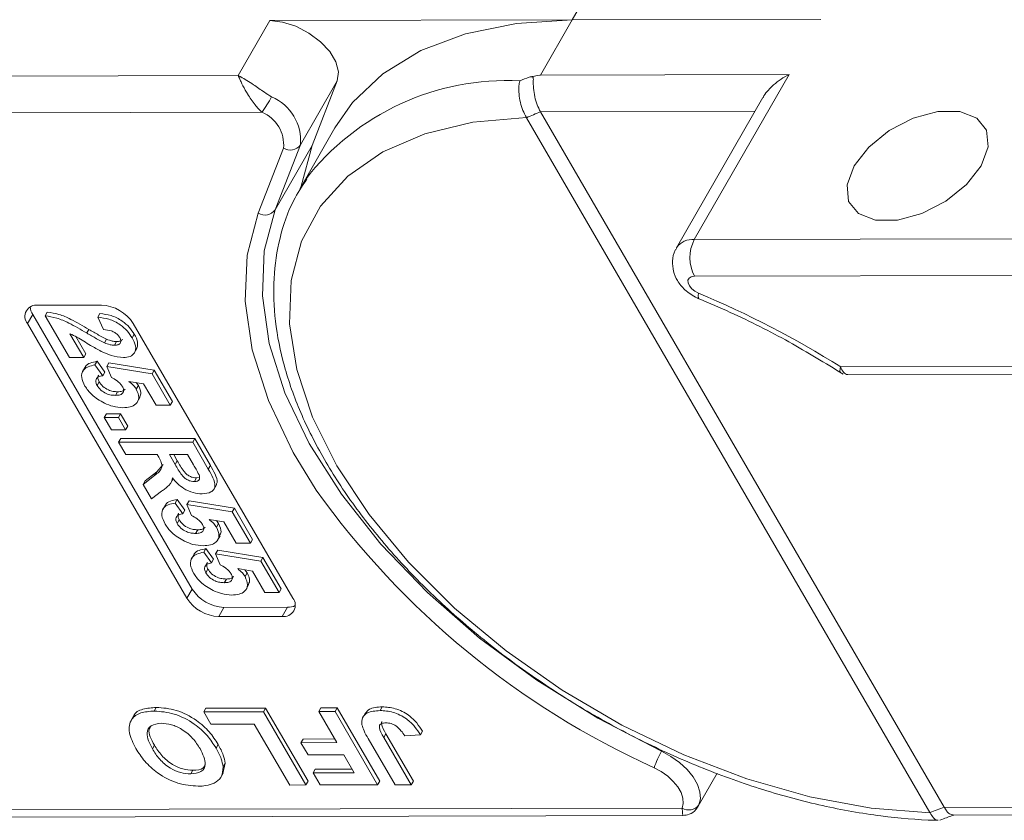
# Model space of a CAD drawing. Header units: millimetres. Extents: x 2517 to 3439, y -761 to -109.
# Tile 47 of 49: x 3270 to 3300, y -296 to -271. Entities that reach past the tile are written whole.
import ezdxf

# ---------------------------------------------------------------- set-up
doc = ezdxf.new("R2010")
doc.units = ezdxf.units.MM

msp = doc.modelspace()

# ---------------------------------------------------------------- linework, layer by layer
at = {"color": 7, "linetype": 'Continuous', "lineweight": 15}
for p, q in [((3286.608, -271.326), (3287.747, -269.343)), ((3277.289, -271.346), (3276.313, -273.045)), ((3277.289, -271.346), (3286.608, -271.326)), ((3285.632, -273.025), (3286.608, -271.326)), ((3294.285, -271.309), (3286.608, -271.326)), ((3276.313, -273.045), (3255.586, -273.091)), ((3285.632, -273.025), (3293.309, -273.008)), ((3293.309, -273.008), (3290.38, -278.105)), ((3278.228, -275.183), (3279.367, -273.2)), ((3278.588, -275.203), (3279.367, -273.2)), ((3292.493, -273.722), (3289.832, -278.355)), ((3255.588, -274.223), (3277.045, -274.175)), ((3292.252, -274.141), (3285.635, -274.156)), ((3285.635, -274.156), (3285.637, -274.16)), ((3298.09, -295.623), (3285.637, -274.16)), ((3285.207, -274.342), (3285.2, -274.331)), ((3297.647, -295.781), (3285.207, -274.342)), ((3279.292, -274.655), (3278.218, -276.524)), ((3277.71, -275.285), (3276.931, -277.288)), ((3277.449, -277.186), (3278.228, -275.183)), ((3278.588, -275.203), (3277.449, -277.186)), ((3278.256, -276.457), (3278.588, -275.203)), ((3278.218, -276.524), (3278.383, -276.256)), ((3290.38, -278.105), (3311.967, -278.057)), ((3311.97, -279.188), (3290.383, -279.236)), ((3270.135, -280.131), (3272.094, -280.126)), ((3269.972, -280.414), (3269.809, -280.697)), ((3274.89, -288.889), (3269.972, -280.414)), ((3270.355, -280.454), (3270.42, -280.34)), ((3271.105, -281.747), (3270.355, -280.454)), ((3271.981, -280.501), (3272.046, -280.388)), ((3272.158, -280.881), (3271.981, -280.501)), ((3274.727, -289.172), (3269.809, -280.697)), ((3271.637, -280.986), (3271.702, -280.873)), ((3273.075, -280.69), (3277.993, -289.165)), ((3271.118, -281.011), (3271.545, -281.746)), ((3271.3, -281.098), (3271.61, -281.632)), ((3272.182, -281.288), (3272.247, -281.175)), ((3272.49, -281.363), (3272.555, -281.25)), ((3273.039, -281.135), (3273.104, -281.021)), ((3273.104, -281.607), (3273.185, -281.465)), ((3271.545, -281.746), (3271.105, -281.747)), ((3271.545, -281.746), (3271.61, -281.632)), ((3271.593, -282.036), (3271.512, -282.178)), ((3271.892, -281.973), (3271.957, -281.86)), ((3271.892, -281.973), (3272.132, -282.303)), ((3271.957, -281.86), (3272.197, -282.19)), ((3272.259, -282.023), (3272.324, -281.91)), ((3272.398, -282.355), (3272.259, -282.023)), ((3272.259, -282.023), (3273.656, -282.249)), ((3272.324, -281.91), (3273.721, -282.135)), ((3273.656, -282.249), (3273.721, -282.135)), ((3273.721, -282.135), (3274.28, -283.099)), ((3294.895, -282.031), (3311.982, -281.993)), ((3272.132, -282.303), (3272.197, -282.19)), ((3273.656, -282.249), (3274.215, -283.212)), ((3295.117, -282.265), (3311.847, -282.228)), ((3271.956, -282.605), (3272.021, -282.492)), ((3273.394, -282.555), (3272.94, -282.478)), ((3273.164, -282.516), (3273.233, -282.609)), ((3273.168, -282.722), (3273.233, -282.609)), ((3273.776, -283.213), (3273.394, -282.555)), ((3272.526, -282.911), (3272.591, -282.798)), ((3273.197, -283.123), (3273.279, -282.981)), ((3274.215, -283.212), (3273.776, -283.213)), ((3274.215, -283.212), (3274.28, -283.099)), ((3272.179, -283.597), (3272.244, -283.484)), ((3272.179, -283.597), (3272.619, -283.596)), ((3272.4, -283.978), (3272.179, -283.597)), ((3272.244, -283.484), (3272.684, -283.483)), ((3272.619, -283.596), (3272.684, -283.483)), ((3272.619, -283.596), (3272.839, -283.977)), ((3272.684, -283.483), (3272.904, -283.863)), ((3272.839, -283.977), (3272.4, -283.978)), ((3272.839, -283.977), (3272.904, -283.863)), ((3272.62, -284.358), (3272.685, -284.245)), ((3272.685, -284.245), (3274.972, -284.24)), ((3274.907, -284.353), (3274.972, -284.24)), ((3274.972, -284.24), (3275.453, -285.07)), ((3272.62, -284.358), (3274.907, -284.353)), ((3272.841, -284.738), (3272.62, -284.358)), ((3274.907, -284.353), (3275.388, -285.183)), ((3273.808, -284.736), (3272.841, -284.738)), ((3273.858, -284.821), (3273.808, -284.736)), ((3274.746, -284.734), (3274.189, -284.735)), ((3274.189, -284.735), (3274.367, -285.041)), ((3274.32, -284.735), (3274.432, -284.928)), ((3274.934, -285.057), (3274.746, -284.734)), ((3273.798, -285.267), (3273.991, -285.04)), ((3274.367, -285.041), (3274.432, -284.928)), ((3275.388, -285.183), (3275.453, -285.07)), ((3273.378, -285.663), (3273.733, -285.38)), ((3273.443, -285.55), (3273.798, -285.267)), ((3273.733, -285.38), (3273.798, -285.267)), ((3274.222, -285.629), (3274.304, -285.488)), ((3274.959, -285.571), (3275.024, -285.458)), ((3275.024, -285.458), (3275.082, -285.448)), ((3273.378, -285.663), (3273.443, -285.55)), ((3273.635, -286.107), (3273.378, -285.663)), ((3275.558, -285.812), (3275.639, -285.671)), ((3273.949, -285.867), (3273.635, -286.107)), ((3274.065, -286.296), (3273.983, -286.437)), ((3274.363, -286.233), (3274.428, -286.119)), ((3274.363, -286.233), (3274.604, -286.562)), ((3274.428, -286.119), (3274.669, -286.449)), ((3274.73, -286.283), (3274.795, -286.169)), ((3274.869, -286.615), (3274.73, -286.283)), ((3274.73, -286.283), (3276.128, -286.508)), ((3274.795, -286.169), (3276.193, -286.395)), ((3276.128, -286.508), (3276.193, -286.395)), ((3276.193, -286.395), (3276.752, -287.358)), ((3274.604, -286.562), (3274.669, -286.449)), ((3276.128, -286.508), (3276.687, -287.471)), ((3274.427, -286.865), (3274.492, -286.751)), ((3275.865, -286.814), (3275.412, -286.737)), ((3275.636, -286.775), (3275.704, -286.868)), ((3275.639, -286.981), (3275.704, -286.868)), ((3276.247, -287.472), (3275.865, -286.814)), ((3274.997, -287.17), (3275.063, -287.057)), ((3275.669, -287.382), (3275.75, -287.241)), ((3276.687, -287.471), (3276.247, -287.472)), ((3276.687, -287.471), (3276.752, -287.358)), ((3274.947, -287.817), (3274.866, -287.958)), ((3275.246, -287.754), (3275.311, -287.641)), ((3275.246, -287.754), (3275.486, -288.083)), ((3275.311, -287.641), (3275.551, -287.97)), ((3275.613, -287.804), (3275.678, -287.69)), ((3275.752, -288.136), (3275.613, -287.804)), ((3275.613, -287.804), (3277.01, -288.029)), ((3275.678, -287.69), (3277.075, -287.916)), ((3277.01, -288.029), (3277.075, -287.916)), ((3277.075, -287.916), (3277.634, -288.879)), ((3275.486, -288.083), (3275.551, -287.97)), ((3277.01, -288.029), (3277.569, -288.993)), ((3275.31, -288.386), (3275.375, -288.273)), ((3276.748, -288.335), (3276.295, -288.258)), ((3276.518, -288.296), (3276.587, -288.389)), ((3276.522, -288.502), (3276.587, -288.389)), ((3277.13, -288.994), (3276.748, -288.335)), ((3275.88, -288.692), (3275.945, -288.578)), ((3276.551, -288.903), (3276.633, -288.762)), ((3274.89, -288.889), (3274.727, -289.172)), ((3277.569, -288.993), (3277.13, -288.994)), ((3277.569, -288.993), (3277.634, -288.879)), ((3277.83, -289.448), (3275.871, -289.453)), ((3277.83, -289.448), (3277.668, -289.731)), ((3275.871, -289.453), (3275.708, -289.736)), ((3277.668, -289.731), (3275.708, -289.736)), ((3273.72, -292.653), (3273.785, -292.54)), ((3275.247, -292.679), (3275.312, -292.565)), ((3275.247, -292.679), (3277.09, -292.674)), ((3275.466, -293.055), (3275.247, -292.679)), ((3275.312, -292.565), (3277.155, -292.561)), ((3277.09, -292.674), (3277.155, -292.561)), ((3277.09, -292.674), (3278.401, -294.934)), ((3277.155, -292.561), (3278.466, -294.821)), ((3278.798, -292.671), (3278.863, -292.557)), ((3278.798, -292.671), (3279.3, -292.67)), ((3279.353, -293.627), (3278.798, -292.671)), ((3278.863, -292.557), (3279.365, -292.556)), ((3279.3, -292.67), (3279.365, -292.556)), ((3279.3, -292.67), (3280.612, -294.93)), ((3279.365, -292.556), (3280.677, -294.816)), ((3280.233, -292.71), (3280.151, -292.852)), ((3280.687, -292.637), (3280.752, -292.524)), ((3273.083, -292.813), (3273.001, -292.955)), ((3276.806, -293.052), (3275.466, -293.055)), ((3277.899, -294.936), (3276.806, -293.052)), ((3280.801, -293.465), (3280.866, -293.351)), ((3280.866, -293.351), (3281.715, -294.814)), ((3281.931, -293.389), (3281.446, -293.419)), ((3281.931, -293.389), (3281.997, -293.276)), ((3275.627, -293.796), (3275.692, -293.682)), ((3278.247, -293.629), (3278.312, -293.516)), ((3278.247, -293.629), (3279.353, -293.627)), ((3278.466, -294.006), (3278.247, -293.629)), ((3278.312, -293.516), (3279.287, -293.514)), ((3281.148, -294.928), (3280.321, -293.504)), ((3280.801, -293.465), (3281.65, -294.927)), ((3273.663, -293.821), (3273.728, -293.708)), ((3279.571, -294.003), (3278.466, -294.006)), ((3279.891, -294.554), (3279.571, -294.003)), ((3275.909, -294.257), (3275.837, -294.584)), ((3275.844, -294.37), (3275.909, -294.257)), ((3274.847, -294.594), (3274.912, -294.481)), ((3275.765, -294.712), (3275.847, -294.57)), ((3278.618, -294.557), (3278.683, -294.444)), ((3278.618, -294.557), (3279.891, -294.554)), ((3278.836, -294.934), (3278.618, -294.557)), ((3278.683, -294.444), (3279.825, -294.441)), ((3290.5, -295.589), (3291.084, -294.572)), ((3278.401, -294.934), (3278.466, -294.821)), ((3280.612, -294.93), (3280.677, -294.816)), ((3281.65, -294.927), (3281.715, -294.814)), ((3278.401, -294.934), (3277.899, -294.936)), ((3280.612, -294.93), (3278.836, -294.934)), ((3281.65, -294.927), (3281.148, -294.928)), ((3290.005, -295.644), (3268.046, -295.693)), ((3297.653, -295.793), (3297.647, -295.781)), ((3298.09, -295.623), (3298.093, -295.626)), ((3298.093, -295.626), (3304.057, -295.613)), ((3268.374, -295.927), (3290.024, -295.879)), ((3298.36, -295.86), (3303.922, -295.848))]:
    msp.add_line(p, q, dxfattribs=at)
at = {"color": 7, "linetype": 'Continuous', "lineweight": 15, "flags": 128}
for points in [[(3279.367, -273.2), (3279.404, -272.929), (3279.325, -272.621), (3279.136, -272.302), (3278.851, -271.996), (3278.494, -271.729), (3278.093, -271.522), (3277.681, -271.391), (3277.289, -271.346)], [(3286.608, -271.326), (3284.891, -271.435), (3283.327, -271.752), (3281.947, -272.273), (3280.775, -272.986), (3279.835, -273.878), (3279.292, -274.655)], [(3295.307, -275.831), (3295.091, -276.412), (3295.138, -276.923), (3295.441, -277.301), (3295.965, -277.501), (3296.645, -277.5), (3297.401, -277.296), (3298.14, -276.916), (3298.774, -276.404), (3299.226, -275.823), (3299.441, -275.242), (3299.395, -274.732), (3299.091, -274.354), (3298.568, -274.153), (3297.887, -274.155), (3297.132, -274.358), (3296.393, -274.738), (3295.759, -275.25), (3295.307, -275.831)], [(3285.2, -274.331), (3283.553, -274.481), (3282.068, -274.839), (3280.773, -275.399), (3279.695, -276.148), (3278.854, -277.072), (3278.266, -278.154), (3277.944, -279.371), (3277.894, -280.7), (3278.116, -282.114), (3278.606, -283.587), (3279.356, -285.089), (3280.349, -286.59), (3281.566, -288.061), (3282.984, -289.473), (3284.575, -290.798), (3286.307, -292.011), (3288.146, -293.087), (3290.056, -294.005), (3292, -294.747), (3293.94, -295.299), (3295.836, -295.65), (3297.653, -295.793)], [(3276.931, -277.288), (3276.589, -278.587), (3276.527, -280.003), (3276.746, -281.507), (3277.242, -283.074), (3278.006, -284.674), (3278.717, -285.834)], [(3289.369, -293.892), (3287.402, -292.872), (3285.52, -291.7), (3283.757, -290.398), (3282.146, -288.991), (3280.715, -287.503), (3279.492, -285.962), (3278.499, -284.396), (3277.753, -282.834), (3277.269, -281.305), (3277.055, -279.836), (3277.115, -278.454), (3277.449, -277.186)], [(3290.51, -279.758), (3290.397, -279.698), (3290.299, -279.619), (3290.227, -279.531), (3290.187, -279.441), (3290.185, -279.359), (3290.219, -279.293), (3290.288, -279.251), (3290.383, -279.236)], [(3290.51, -279.758), (3290.502, -279.84), (3290.507, -279.897), (3290.524, -279.928), (3290.529, -279.93)], [(3289.369, -293.892), (3289.659, -294.05), (3289.926, -294.24), (3290.158, -294.455), (3290.345, -294.683), (3290.479, -294.917), (3290.555, -295.146), (3290.569, -295.359), (3290.52, -295.549)], [(3289.141, -294.402), (3289.359, -294.52), (3289.559, -294.663), (3289.733, -294.824), (3289.873, -294.995), (3289.974, -295.17), (3290.031, -295.342), (3290.041, -295.502), (3290.005, -295.644)]]:
    msp.add_lwpolyline(points, dxfattribs=at)
at = {"color": 7, "linetype": 'Continuous', "lineweight": 15}
for centre, radius, start, end in [((3284.606, -281.052), 7.857, 87.1317, 142.3744), ((3271.299, -270.232), 6.969, 325.5444, 330.1305), ((3276.779, -275.045), 1.455, 354.5664, 67.2376), ((3276.623, -275.181), 1.091, 354.5664, 67.2376), ((3277.913, -274.951), 0.391, 238.5972, 323.7029), ((3277.134, -276.954), 0.391, 238.5972, 323.7029), ((3290.311, -278.682), 0.581, 83.1821, 145.5728), ((3291.473, -278.668), 1.229, 152.7297, 207.5188), ((3279.221, -306.894), 29.391, 57.7723, 67.413), ((3270.08, -280.476), 0.349, 80.921, 219.3383), ((3270.403, -280.142), 0.51, 184.4162, 212.2288), ((3272.041, -281.355), 1.229, 32.7297, 87.5188), ((3299.848, -270.748), 25.964, 215.5235, 245.6452), ((3275.924, -288.224), 1.229, 212.7297, 267.5188), ((3275.761, -288.507), 1.229, 212.7297, 267.5188), ((3277.723, -289.386), 0.349, 260.921, 39.3383), ((3277.848, -288.939), 0.51, 268.0228, 295.8286), ((3291.754, -295.262), 2.751, 150.1208, 161.7639), ((3290.212, -295.322), 0.383, 237.2666, 323.7036)]:
    msp.add_arc(centre, radius, start, end, dxfattribs=at)
for centre, major_axis, ratio, start_param, end_param in [((3292.239, -284.237), (17.725, 3.323), 0.703772, 1.838917, 1.85659), ((3292.284, -284.727), (16.947, 3.779), 0.697943, 1.814389, 1.84176), ((3292.284, -284.727), (16.947, 3.779), 0.697943, 4.875973, 4.903344)]:
    msp.add_ellipse(centre, major_axis=major_axis, ratio=ratio, start_param=start_param, end_param=end_param, dxfattribs=at)
for points, knots in [([(3276.313, -273.045), (3276.314, -273.046), (3276.32, -273.049), (3276.339, -273.058), (3276.363, -273.07), (3276.501, -273.142), (3276.737, -273.291), (3277.069, -273.526), (3277.267, -273.654), (3277.342, -273.703)], [0, 0, 0, 0, 0.005088, 0.020369, 0.070807, 0.089086, 0.500311, 0.809226, 1, 1, 1, 1]), ([(3277.045, -274.175), (3277.009, -274.14), (3276.935, -274.069), (3276.823, -273.936), (3276.708, -273.781), (3276.624, -273.65), (3276.524, -273.482), (3276.444, -273.332), (3276.378, -273.194), (3276.351, -273.134), (3276.337, -273.101), (3276.329, -273.082), (3276.322, -273.067), (3276.318, -273.057), (3276.315, -273.052), (3276.314, -273.048), (3276.313, -273.046), (3276.313, -273.045)], [0, 0, 0, 0, 0.101029, 0.204946, 0.337168, 0.474297, 0.5162, 0.743651, 0.85309, 0.914248, 0.93217, 0.960137, 0.976545, 0.986194, 0.994698, 0.995932, 1, 1, 1, 1]), ([(3285.289, -273.089), (3285.396, -273.068), (3285.51, -273.046), (3285.625, -273.026), (3285.632, -273.025)], [0, 0, 0, 0, 0.94198, 1, 1, 1, 1]), ([(3293.309, -273.008), (3293.307, -273.009), (3293.219, -273.053), (3293.05, -273.152), (3292.835, -273.315), (3292.661, -273.49), (3292.544, -273.624), (3292.508, -273.706), (3292.5, -273.725)], [0, 0, 0, 0, 0.005387, 0.256651, 0.513735, 0.721935, 0.935345, 1, 1, 1, 1]), ([(3284.999, -273.206), (3284.998, -273.207), (3284.985, -273.254), (3284.965, -273.378), (3284.966, -273.605), (3285.009, -273.87), (3285.088, -274.127), (3285.162, -274.263), (3285.2, -274.331)], [0, 0, 0, 0, 0.0057799, 0.1637764, 0.3793246, 0.5883639, 0.7941222, 1, 1, 1, 1]), ([(3285.289, -273.089), (3285.311, -273.085), (3285.343, -273.079), (3285.382, -273.078), (3285.401, -273.087), (3285.412, -273.105), (3285.415, -273.139), (3285.413, -273.241), (3285.413, -273.428), (3285.455, -273.694), (3285.528, -273.952), (3285.599, -274.088), (3285.635, -274.156)], [0, 0, 0, 0, 0.055733, 0.084124, 0.103153, 0.122049, 0.158109, 0.20608, 0.410942, 0.609388, 0.804636, 1, 1, 1, 1]), ([(3278.425, -276.244), (3278.281, -276.46), (3277.912, -277.014), (3277.569, -278.047), (3277.376, -279.294), (3277.423, -280.622), (3277.699, -282.01), (3278.205, -283.441), (3278.934, -284.891), (3279.875, -286.335), (3281.008, -287.749), (3282.316, -289.11), (3283.777, -290.397), (3285.366, -291.591), (3287.06, -292.675), (3288.832, -293.631), (3290.654, -294.446), (3292.5, -295.105), (3294.341, -295.6), (3296.115, -295.91), (3297.293, -296.013), (3297.865, -296.023), (3297.902, -296.024)], [0, 0, 0, 0, 0.032948, 0.084626, 0.136361, 0.188637, 0.241669, 0.295356, 0.349443, 0.403696, 0.457945, 0.512136, 0.566263, 0.620337, 0.674379, 0.728415, 0.782466, 0.836555, 0.890706, 0.944946, 0.996431, 1, 1, 1, 1]), ([(3289.842, -278.36), (3289.825, -278.383), (3289.737, -278.498), (3289.695, -278.758), (3289.723, -279.083), (3289.856, -279.39), (3290.097, -279.682), (3290.348, -279.852), (3290.507, -279.921), (3290.529, -279.93)], [0, 0, 0, 0, 0.044462, 0.223663, 0.386177, 0.550689, 0.736549, 0.964805, 1, 1, 1, 1]), ([(3290.529, -279.93), (3290.85, -280.068), (3291.785, -280.469), (3293.288, -281.224), (3294.419, -281.916), (3294.972, -282.255)], [0, 0, 0, 0, 0.210903, 0.614122, 1, 1, 1, 1]), ([(3270.355, -280.454), (3270.474, -280.472), (3270.713, -280.509), (3271.156, -280.705), (3271.455, -280.879), (3271.637, -280.986)], [0, 0, 0, 0, 0.279551, 0.559332, 1, 1, 1, 1]), ([(3270.42, -280.34), (3270.539, -280.359), (3270.778, -280.395), (3271.221, -280.591), (3271.52, -280.766), (3271.702, -280.873)], [0, 0, 0, 0, 0.279551, 0.559332, 1, 1, 1, 1]), ([(3271.981, -280.501), (3272.094, -280.514), (3272.318, -280.541), (3272.656, -280.703), (3272.898, -280.92), (3272.992, -281.063), (3273.039, -281.135)], [0, 0, 0, 0, 0.280752, 0.55897, 0.779275, 1, 1, 1, 1]), ([(3272.046, -280.388), (3272.159, -280.401), (3272.384, -280.427), (3272.721, -280.59), (3272.963, -280.807), (3273.057, -280.95), (3273.104, -281.021)], [0, 0, 0, 0, 0.280752, 0.55897, 0.779275, 1, 1, 1, 1]), ([(3271.702, -280.873), (3271.802, -280.933), (3271.981, -281.039), (3272.166, -281.133), (3272.247, -281.175)], [0, 0, 0, 0, 0.560235, 1, 1, 1, 1]), ([(3272.654, -281.128), (3272.635, -281.1), (3272.599, -281.045), (3272.508, -280.97), (3272.352, -280.897), (3272.238, -280.888), (3272.158, -280.881)], [0, 0, 0, 0, 0.187236, 0.374084, 0.560696, 1, 1, 1, 1]), ([(3272.085, -281.552), (3271.974, -281.492), (3271.792, -281.393), (3271.547, -281.241), (3271.339, -281.111), (3271.192, -281.044), (3271.118, -281.011)], [0, 0, 0, 0, 0.339985, 0.560186, 0.78038, 1, 1, 1, 1]), ([(3271.637, -280.986), (3271.737, -281.046), (3271.916, -281.152), (3272.1, -281.247), (3272.182, -281.288)], [0, 0, 0, 0, 0.560235, 1, 1, 1, 1]), ([(3272.247, -281.175), (3272.306, -281.198), (3272.413, -281.239), (3272.511, -281.246), (3272.555, -281.25)], [0, 0, 0, 0, 0.560117, 1, 1, 1, 1]), ([(3272.49, -281.363), (3272.532, -281.361), (3272.615, -281.356), (3272.69, -281.3), (3272.698, -281.215), (3272.668, -281.157), (3272.654, -281.128)], [0, 0, 0, 0, 0.280664, 0.559461, 0.779366, 1, 1, 1, 1]), ([(3272.555, -281.25), (3272.598, -281.248), (3272.681, -281.245), (3272.722, -281.201), (3272.742, -281.18)], [0, 0, 0, 0, 0.520649, 1, 1, 1, 1]), ([(3273.039, -281.135), (3273.082, -281.22), (3273.169, -281.391), (3273.135, -281.598), (3272.991, -281.724), (3272.843, -281.737), (3272.769, -281.743)], [0, 0, 0, 0, 0.280568, 0.55975, 0.779795, 1, 1, 1, 1]), ([(3273.104, -281.021), (3273.15, -281.108), (3273.239, -281.278), (3273.196, -281.413), (3273.174, -281.478)], [0, 0, 0, 0, 0.511088, 1, 1, 1, 1]), ([(3272.769, -281.743), (3272.644, -281.73), (3272.42, -281.707), (3272.188, -281.6), (3272.085, -281.552)], [0, 0, 0, 0, 0.558458, 1, 1, 1, 1]), ([(3272.182, -281.288), (3272.241, -281.311), (3272.347, -281.352), (3272.446, -281.36), (3272.49, -281.363)], [0, 0, 0, 0, 0.560117, 1, 1, 1, 1]), ([(3271.584, -282.622), (3271.54, -282.531), (3271.452, -282.349), (3271.51, -282.137), (3271.671, -282.013), (3271.818, -281.987), (3271.892, -281.973)], [0, 0, 0, 0, 0.279948, 0.559031, 0.779331, 1, 1, 1, 1]), ([(3271.595, -282.055), (3271.597, -282.044), (3271.611, -281.974), (3271.743, -281.903), (3271.885, -281.874), (3271.957, -281.86)], [0, 0, 0, 0, 0.083502, 0.541367, 1, 1, 1, 1]), ([(3294.887, -282.186), (3294.88, -282.183), (3294.862, -282.173), (3294.879, -282.09), (3294.895, -282.032), (3294.895, -282.031)], [0, 0, 0, 0, 0.397526, 0.989199, 1, 1, 1, 1]), ([(3294.895, -282.031), (3294.895, -282.033), (3294.918, -282.103), (3294.978, -282.211), (3295.062, -282.275), (3295.112, -282.263), (3295.117, -282.262)], [0, 0, 0, 0, 0.008584, 0.478951, 0.95393, 1, 1, 1, 1]), ([(3272.132, -282.303), (3272.087, -282.311), (3271.996, -282.328), (3271.926, -282.405), (3271.908, -282.502), (3271.94, -282.571), (3271.956, -282.605)], [0, 0, 0, 0, 0.2802995, 0.5599611, 0.7800424, 1, 1, 1, 1]), ([(3272.007, -282.292), (3272.003, -282.296), (3271.978, -282.319), (3271.975, -282.39), (3272.006, -282.458), (3272.021, -282.492)], [0, 0, 0, 0, 0.083768, 0.542013, 1, 1, 1, 1]), ([(3272.734, -282.632), (3272.713, -282.601), (3272.671, -282.54), (3272.556, -282.441), (3272.457, -282.388), (3272.398, -282.355)], [0, 0, 0, 0, 0.279963, 0.560065, 1, 1, 1, 1]), ([(3272.186, -283.152), (3272.042, -283.07), (3271.784, -282.921), (3271.645, -282.714), (3271.584, -282.622)], [0, 0, 0, 0, 0.558353, 1, 1, 1, 1]), ([(3271.956, -282.605), (3271.99, -282.654), (3272.059, -282.75), (3272.228, -282.859), (3272.391, -282.906), (3272.481, -282.909), (3272.526, -282.911)], [0, 0, 0, 0, 0.279573, 0.558664, 0.778923, 1, 1, 1, 1]), ([(3272.021, -282.492), (3272.055, -282.541), (3272.124, -282.637), (3272.293, -282.745), (3272.456, -282.793), (3272.546, -282.796), (3272.591, -282.798)], [0, 0, 0, 0, 0.279573, 0.558664, 0.778923, 1, 1, 1, 1]), ([(3272.526, -282.911), (3272.577, -282.909), (3272.678, -282.904), (3272.771, -282.839), (3272.786, -282.738), (3272.751, -282.667), (3272.734, -282.632)], [0, 0, 0, 0, 0.280898, 0.55946, 0.779497, 1, 1, 1, 1]), ([(3272.591, -282.798), (3272.643, -282.796), (3272.744, -282.794), (3272.797, -282.742), (3272.822, -282.716)], [0, 0, 0, 0, 0.518665, 1, 1, 1, 1]), ([(3273.168, -282.722), (3273.206, -282.811), (3273.281, -282.991), (3273.179, -283.179), (3272.993, -283.278), (3272.835, -283.287), (3272.756, -283.291)], [0, 0, 0, 0, 0.279007, 0.558619, 0.779074, 1, 1, 1, 1]), ([(3272.94, -282.478), (3272.992, -282.521), (3273.084, -282.597), (3273.142, -282.684), (3273.168, -282.722)], [0, 0, 0, 0, 0.559888, 1, 1, 1, 1]), ([(3273.233, -282.609), (3273.276, -282.701), (3273.345, -282.849), (3273.278, -282.948), (3273.253, -282.986)], [0, 0, 0, 0, 0.621608, 1, 1, 1, 1]), ([(3272.756, -283.291), (3272.653, -283.284), (3272.469, -283.272), (3272.272, -283.189), (3272.186, -283.152)], [0, 0, 0, 0, 0.559534, 1, 1, 1, 1]), ([(3273.733, -285.38), (3273.831, -285.309), (3273.966, -285.209), (3273.953, -284.981), (3273.889, -284.875), (3273.858, -284.821)], [0, 0, 0, 0, 0.561022, 0.779295, 1, 1, 1, 1]), ([(3274.367, -285.041), (3274.428, -285.153), (3274.503, -285.293), (3274.648, -285.456), (3274.748, -285.524), (3274.859, -285.566), (3274.926, -285.569), (3274.959, -285.571)], [0, 0, 0, 0, 0.500962, 0.625785, 0.750436, 0.875032, 1, 1, 1, 1]), ([(3274.432, -284.928), (3274.493, -285.04), (3274.568, -285.18), (3274.713, -285.343), (3274.813, -285.411), (3274.924, -285.452), (3274.991, -285.456), (3275.024, -285.458)], [0, 0, 0, 0, 0.500962, 0.625785, 0.750436, 0.875032, 1, 1, 1, 1]), ([(3275.102, -285.36), (3275.072, -285.303), (3275.018, -285.202), (3274.96, -285.102), (3274.934, -285.057)], [0, 0, 0, 0, 0.559921, 1, 1, 1, 1]), ([(3275.388, -285.183), (3275.439, -285.273), (3275.539, -285.452), (3275.617, -285.681), (3275.562, -285.821), (3275.447, -285.924), (3275.298, -285.941), (3275.2, -285.952)], [0, 0, 0, 0, 0.251143, 0.500527, 0.625735, 0.75105, 1, 1, 1, 1]), ([(3275.453, -285.07), (3275.503, -285.159), (3275.602, -285.337), (3275.686, -285.562), (3275.64, -285.656), (3275.627, -285.683)], [0, 0, 0, 0, 0.417329, 0.831734, 1, 1, 1, 1]), ([(3274.283, -285.457), (3274.269, -285.517), (3274.245, -285.617), (3274.146, -285.719), (3274.051, -285.795), (3273.983, -285.843), (3273.949, -285.867)], [0, 0, 0, 0, 0.339579, 0.559591, 0.779787, 1, 1, 1, 1]), ([(3275.2, -285.952), (3275.108, -285.945), (3274.924, -285.932), (3274.641, -285.804), (3274.427, -285.633), (3274.331, -285.516), (3274.283, -285.457)], [0, 0, 0, 0, 0.2799536, 0.5589329, 0.7791735, 1, 1, 1, 1]), ([(3274.959, -285.571), (3274.995, -285.569), (3275.066, -285.563), (3275.138, -285.491), (3275.115, -285.409), (3275.102, -285.36)], [0, 0, 0, 0, 0.281129, 0.561183, 1, 1, 1, 1]), ([(3274.055, -286.881), (3274.011, -286.79), (3273.923, -286.608), (3273.981, -286.396), (3274.142, -286.273), (3274.289, -286.246), (3274.363, -286.233)], [0, 0, 0, 0, 0.279948, 0.559031, 0.779331, 1, 1, 1, 1]), ([(3274.066, -286.314), (3274.069, -286.304), (3274.082, -286.234), (3274.214, -286.162), (3274.357, -286.134), (3274.428, -286.119)], [0, 0, 0, 0, 0.083502, 0.541367, 1, 1, 1, 1]), ([(3274.604, -286.562), (3274.558, -286.571), (3274.468, -286.588), (3274.397, -286.665), (3274.379, -286.761), (3274.411, -286.83), (3274.427, -286.865)], [0, 0, 0, 0, 0.2803, 0.559961, 0.780042, 1, 1, 1, 1]), ([(3274.478, -286.551), (3274.474, -286.555), (3274.45, -286.579), (3274.447, -286.649), (3274.477, -286.717), (3274.492, -286.751)], [0, 0, 0, 0, 0.083768, 0.542013, 1, 1, 1, 1]), ([(3275.205, -286.891), (3275.185, -286.861), (3275.143, -286.8), (3275.027, -286.7), (3274.929, -286.647), (3274.869, -286.615)], [0, 0, 0, 0, 0.279963, 0.560065, 1, 1, 1, 1]), ([(3274.657, -287.412), (3274.513, -287.329), (3274.255, -287.181), (3274.116, -286.973), (3274.055, -286.881)], [0, 0, 0, 0, 0.558353, 1, 1, 1, 1]), ([(3274.427, -286.865), (3274.462, -286.913), (3274.53, -287.01), (3274.7, -287.118), (3274.863, -287.165), (3274.952, -287.169), (3274.997, -287.17)], [0, 0, 0, 0, 0.279573, 0.558664, 0.778923, 1, 1, 1, 1]), ([(3274.492, -286.751), (3274.527, -286.8), (3274.596, -286.896), (3274.765, -287.005), (3274.928, -287.052), (3275.018, -287.055), (3275.063, -287.057)], [0, 0, 0, 0, 0.2795727, 0.5586639, 0.7789233, 1, 1, 1, 1]), ([(3274.997, -287.17), (3275.048, -287.168), (3275.15, -287.163), (3275.242, -287.098), (3275.257, -286.997), (3275.223, -286.927), (3275.205, -286.891)], [0, 0, 0, 0, 0.280898, 0.55946, 0.779497, 1, 1, 1, 1]), ([(3275.063, -287.057), (3275.115, -287.056), (3275.216, -287.053), (3275.268, -287.001), (3275.293, -286.976)], [0, 0, 0, 0, 0.518665, 1, 1, 1, 1]), ([(3275.639, -286.981), (3275.677, -287.071), (3275.753, -287.25), (3275.65, -287.438), (3275.465, -287.537), (3275.307, -287.546), (3275.228, -287.551)], [0, 0, 0, 0, 0.279007, 0.558619, 0.779074, 1, 1, 1, 1]), ([(3275.412, -286.737), (3275.464, -286.78), (3275.556, -286.857), (3275.614, -286.943), (3275.639, -286.981)], [0, 0, 0, 0, 0.559888, 1, 1, 1, 1]), ([(3275.704, -286.868), (3275.747, -286.96), (3275.816, -287.108), (3275.749, -287.208), (3275.724, -287.245)], [0, 0, 0, 0, 0.621608, 1, 1, 1, 1]), ([(3275.228, -287.551), (3275.125, -287.544), (3274.94, -287.531), (3274.744, -287.448), (3274.657, -287.412)], [0, 0, 0, 0, 0.559534, 1, 1, 1, 1]), ([(3274.938, -288.403), (3274.894, -288.311), (3274.806, -288.13), (3274.864, -287.918), (3275.025, -287.794), (3275.172, -287.767), (3275.246, -287.754)], [0, 0, 0, 0, 0.2799484, 0.5590305, 0.7793307, 1, 1, 1, 1]), ([(3274.949, -287.836), (3274.951, -287.825), (3274.965, -287.755), (3275.097, -287.684), (3275.239, -287.655), (3275.311, -287.641)], [0, 0, 0, 0, 0.083502, 0.541367, 1, 1, 1, 1]), ([(3275.486, -288.083), (3275.441, -288.092), (3275.35, -288.109), (3275.28, -288.186), (3275.262, -288.282), (3275.294, -288.351), (3275.31, -288.386)], [0, 0, 0, 0, 0.2802995, 0.5599611, 0.7800424, 1, 1, 1, 1]), ([(3275.361, -288.073), (3275.357, -288.076), (3275.332, -288.1), (3275.33, -288.171), (3275.36, -288.239), (3275.375, -288.273)], [0, 0, 0, 0, 0.083768, 0.542013, 1, 1, 1, 1]), ([(3276.088, -288.412), (3276.067, -288.382), (3276.026, -288.321), (3275.91, -288.221), (3275.812, -288.168), (3275.752, -288.136)], [0, 0, 0, 0, 0.279963, 0.560065, 1, 1, 1, 1]), ([(3275.54, -288.933), (3275.396, -288.85), (3275.138, -288.702), (3274.999, -288.494), (3274.938, -288.403)], [0, 0, 0, 0, 0.558353, 1, 1, 1, 1]), ([(3275.31, -288.386), (3275.344, -288.434), (3275.413, -288.531), (3275.582, -288.639), (3275.745, -288.686), (3275.835, -288.69), (3275.88, -288.692)], [0, 0, 0, 0, 0.279573, 0.558664, 0.778923, 1, 1, 1, 1]), ([(3275.375, -288.273), (3275.409, -288.321), (3275.478, -288.418), (3275.647, -288.526), (3275.81, -288.573), (3275.9, -288.577), (3275.945, -288.578)], [0, 0, 0, 0, 0.279573, 0.558664, 0.778923, 1, 1, 1, 1]), ([(3275.88, -288.692), (3275.931, -288.689), (3276.032, -288.685), (3276.125, -288.62), (3276.14, -288.519), (3276.105, -288.448), (3276.088, -288.412)], [0, 0, 0, 0, 0.280898, 0.55946, 0.779497, 1, 1, 1, 1]), ([(3275.945, -288.578), (3275.997, -288.577), (3276.098, -288.574), (3276.151, -288.522), (3276.176, -288.497)], [0, 0, 0, 0, 0.518665, 1, 1, 1, 1]), ([(3276.522, -288.502), (3276.56, -288.592), (3276.635, -288.771), (3276.533, -288.959), (3276.347, -289.058), (3276.189, -289.067), (3276.11, -289.072)], [0, 0, 0, 0, 0.279007, 0.558619, 0.779074, 1, 1, 1, 1]), ([(3276.295, -288.258), (3276.346, -288.301), (3276.439, -288.378), (3276.496, -288.464), (3276.522, -288.502)], [0, 0, 0, 0, 0.559888, 1, 1, 1, 1]), ([(3276.587, -288.389), (3276.63, -288.481), (3276.699, -288.63), (3276.632, -288.729), (3276.607, -288.766)], [0, 0, 0, 0, 0.621608, 1, 1, 1, 1]), ([(3276.11, -289.072), (3276.007, -289.065), (3275.823, -289.052), (3275.626, -288.969), (3275.54, -288.933)], [0, 0, 0, 0, 0.559534, 1, 1, 1, 1]), ([(3273.154, -293.811), (3273.07, -293.644), (3272.903, -293.311), (3272.972, -292.905), (3273.282, -292.682), (3273.573, -292.663), (3273.72, -292.653)], [0, 0, 0, 0, 0.280551, 0.559488, 0.779434, 1, 1, 1, 1]), ([(3273.089, -292.833), (3273.09, -292.82), (3273.108, -292.696), (3273.362, -292.576), (3273.643, -292.552), (3273.785, -292.54)], [0, 0, 0, 0, 0.05675, 0.527711, 1, 1, 1, 1]), ([(3273.72, -292.653), (3273.922, -292.668), (3274.325, -292.697), (3274.939, -293.009), (3275.375, -293.404), (3275.543, -293.665), (3275.627, -293.796)], [0, 0, 0, 0, 0.279942, 0.558704, 0.779045, 1, 1, 1, 1]), ([(3273.785, -292.54), (3273.987, -292.554), (3274.39, -292.584), (3275.004, -292.896), (3275.44, -293.291), (3275.608, -293.552), (3275.692, -293.682)], [0, 0, 0, 0, 0.2799425, 0.558704, 0.7790449, 1, 1, 1, 1]), ([(3280.129, -293.074), (3280.126, -292.999), (3280.121, -292.848), (3280.303, -292.666), (3280.542, -292.648), (3280.687, -292.637)], [0, 0, 0, 0, 0.280122, 0.560355, 1, 1, 1, 1]), ([(3280.23, -292.729), (3280.266, -292.68), (3280.367, -292.544), (3280.602, -292.532), (3280.752, -292.524)], [0, 0, 0, 0, 0.358473, 1, 1, 1, 1]), ([(3280.687, -292.637), (3280.82, -292.645), (3281.083, -292.661), (3281.492, -292.865), (3281.767, -293.132), (3281.877, -293.303), (3281.931, -293.389)], [0, 0, 0, 0, 0.280246, 0.558416, 0.778827, 1, 1, 1, 1]), ([(3280.752, -292.524), (3280.885, -292.532), (3281.148, -292.548), (3281.557, -292.752), (3281.832, -293.018), (3281.942, -293.19), (3281.997, -293.276)], [0, 0, 0, 0, 0.280246, 0.558416, 0.778827, 1, 1, 1, 1]), ([(3273.939, -293.03), (3273.823, -293.044), (3273.591, -293.072), (3273.438, -293.371), (3273.578, -293.651), (3273.663, -293.821)], [0, 0, 0, 0, 0.279991, 0.559768, 1, 1, 1, 1]), ([(3275.133, -293.812), (3275.065, -293.705), (3274.93, -293.491), (3274.608, -293.219), (3274.245, -293.054), (3274.041, -293.038), (3273.939, -293.03)], [0, 0, 0, 0, 0.281021, 0.560116, 0.779939, 1, 1, 1, 1]), ([(3280.321, -293.504), (3280.274, -293.422), (3280.191, -293.277), (3280.148, -293.136), (3280.129, -293.074)], [0, 0, 0, 0, 0.560294, 1, 1, 1, 1]), ([(3280.873, -293.014), (3280.815, -293.018), (3280.727, -293.023), (3280.663, -293.086), (3280.662, -293.227), (3280.74, -293.359), (3280.801, -293.465)], [0, 0, 0, 0, 0.249396, 0.374426, 0.499454, 1, 1, 1, 1]), ([(3280.742, -292.971), (3280.74, -292.973), (3280.722, -292.99), (3280.737, -293.121), (3280.809, -293.249), (3280.866, -293.351)], [0, 0, 0, 0, 0.024971, 0.219843, 1, 1, 1, 1]), ([(3281.215, -293.138), (3281.185, -293.117), (3281.126, -293.075), (3281.004, -293.024), (3280.923, -293.018), (3280.873, -293.014)], [0, 0, 0, 0, 0.2806722, 0.5608436, 1, 1, 1, 1]), ([(3273.629, -293.107), (3273.603, -293.143), (3273.496, -293.292), (3273.628, -293.528), (3273.728, -293.708)], [0, 0, 0, 0, 0.241235, 1, 1, 1, 1]), ([(3281.446, -293.419), (3281.411, -293.365), (3281.35, -293.267), (3281.256, -293.178), (3281.215, -293.138)], [0, 0, 0, 0, 0.561018, 1, 1, 1, 1]), ([(3275.692, -293.682), (3275.753, -293.793), (3275.861, -293.989), (3275.894, -294.175), (3275.909, -294.257)], [0, 0, 0, 0, 0.560171, 1, 1, 1, 1]), ([(3275.072, -294.971), (3274.868, -294.955), (3274.461, -294.924), (3273.843, -294.606), (3273.408, -294.206), (3273.239, -293.943), (3273.154, -293.811)], [0, 0, 0, 0, 0.279831, 0.558669, 0.779006, 1, 1, 1, 1]), ([(3273.663, -293.821), (3273.73, -293.928), (3273.864, -294.14), (3274.181, -294.414), (3274.544, -294.574), (3274.746, -294.587), (3274.847, -294.594)], [0, 0, 0, 0, 0.281087, 0.560013, 0.779691, 1, 1, 1, 1]), ([(3273.728, -293.708), (3273.795, -293.814), (3273.929, -294.026), (3274.246, -294.3), (3274.61, -294.46), (3274.811, -294.474), (3274.912, -294.481)], [0, 0, 0, 0, 0.281087, 0.560013, 0.779691, 1, 1, 1, 1]), ([(3274.847, -294.594), (3274.964, -294.582), (3275.198, -294.556), (3275.359, -294.262), (3275.219, -293.982), (3275.133, -293.812)], [0, 0, 0, 0, 0.280278, 0.559877, 1, 1, 1, 1]), ([(3275.627, -293.796), (3275.688, -293.906), (3275.795, -294.103), (3275.829, -294.289), (3275.844, -294.37)], [0, 0, 0, 0, 0.560171, 1, 1, 1, 1]), ([(3274.912, -294.481), (3275.037, -294.473), (3275.227, -294.461), (3275.278, -294.336), (3275.296, -294.293)], [0, 0, 0, 0, 0.659913, 1, 1, 1, 1]), ([(3275.844, -294.37), (3275.836, -294.491), (3275.823, -294.706), (3275.648, -294.827), (3275.571, -294.881)], [0, 0, 0, 0, 0.559956, 1, 1, 1, 1]), ([(3275.571, -294.881), (3275.488, -294.91), (3275.339, -294.963), (3275.154, -294.969), (3275.072, -294.971)], [0, 0, 0, 0, 0.559564, 1, 1, 1, 1]), ([(3290.024, -295.878), (3290.024, -295.878), (3290.028, -295.882), (3290.021, -295.841), (3290.01, -295.704), (3290.005, -295.644)], [0, 0, 0, 0, 0.0045186, 0.5696109, 1, 1, 1, 1]), ([(3290.023, -295.872), (3290.091, -295.867), (3290.242, -295.857), (3290.427, -295.717), (3290.491, -295.597), (3290.517, -295.548)], [0, 0, 0, 0, 0.3278336, 0.7266561, 1, 1, 1, 1]), ([(3297.902, -296.015), (3297.891, -296.018), (3297.846, -296.026), (3297.756, -295.958), (3297.687, -295.848), (3297.653, -295.793)], [0, 0, 0, 0, 0.149456, 0.574604, 1, 1, 1, 1]), ([(3298.361, -295.85), (3298.335, -295.85), (3298.272, -295.85), (3298.176, -295.76), (3298.116, -295.663), (3298.093, -295.626)], [0, 0, 0, 0, 0.298319, 0.731116, 1, 1, 1, 1]), ([(3297.949, -296.018), (3297.972, -296.01), (3298.117, -295.959), (3298.262, -295.905), (3298.383, -295.86)], [0, 0, 0, 0, 0.155556, 1, 1, 1, 1])]:
    msp.add_open_spline(points, degree=3, knots=knots, dxfattribs=at)

doc.saveas('drawing.dxf')
